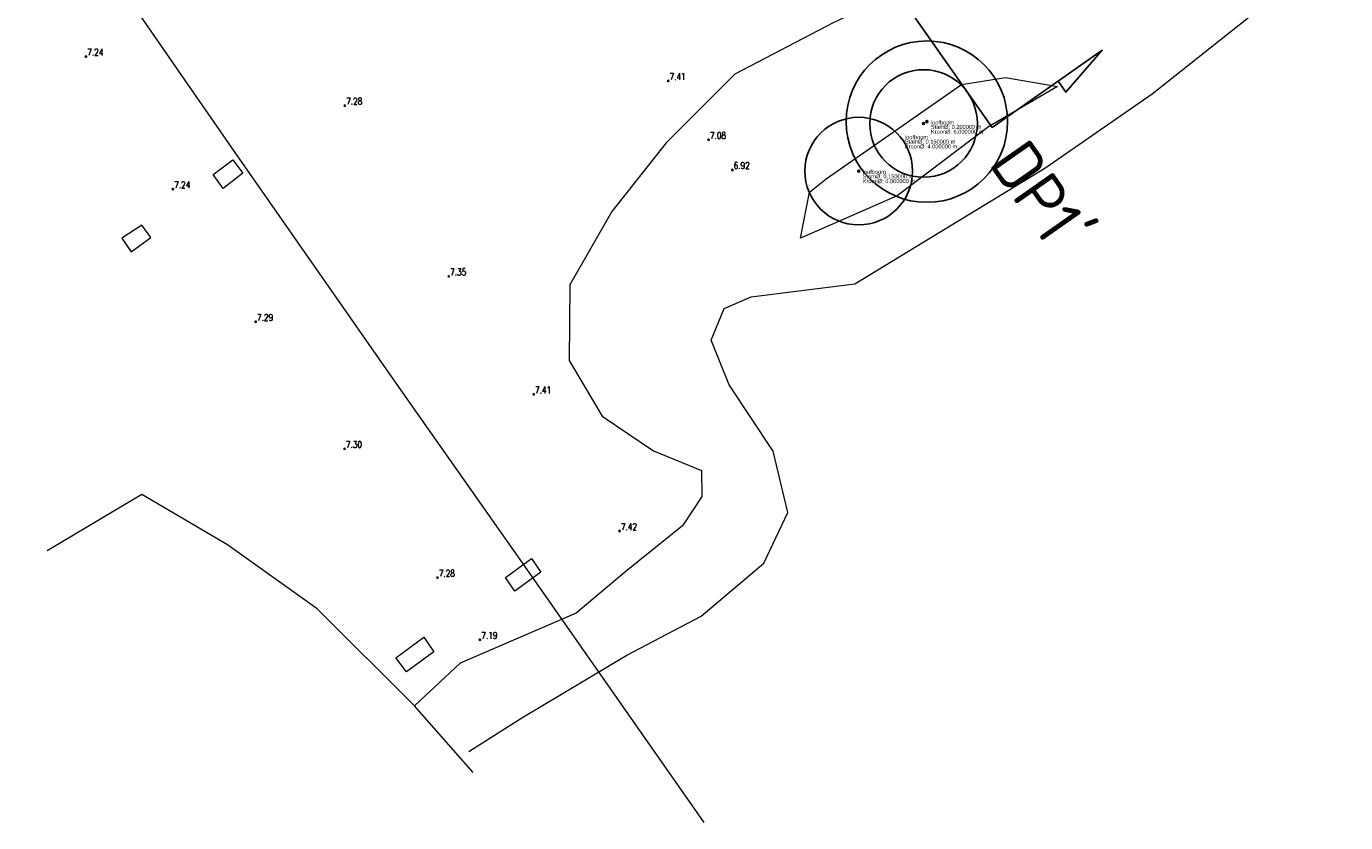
# Model space of a CAD drawing. Header units: metres. Extents: x 238236 to 238555, y 510830 to 510966.
# Tile 3 of 16: x 238317 to 238366, y 510830 to 510860. Entities that reach past the tile are written whole.
import ezdxf
from ezdxf.enums import TextEntityAlignment as Align

# ---------------------------------------------------------------- set-up
doc = ezdxf.new("R2010")
doc.units = ezdxf.units.M
doc.header["$LTSCALE"] = 0.5
doc.layers.get('0').update_dxf_attribs({"linetype": 'CONTINUOUS'})
doc.layers.add('B-ME-AL-PROFIELLOCATIE-S', color=7, linetype='CONTINUOUS')
for name, color, linetype, lineweight in [('B-ME-GR-BOOM-S', 90, 'CONTINUOUS', 25), ('B-ME-GR-BOOM_KROON', 90, 'CONTINUOUS', 25), ('B-ME-GW-WATERGANG_WATERLIJN-G', 150, 'CONTINUOUS', 18), ('B-WE-GW-WATERGANG_INSTEEK-G', 90, 'CONTINUOUS', 18), ('B-WE-IE-TERREINAFSCHEIDING_KUNSTMATIG_HEKWERK-G', 20, 'IE-TERREINAFSCHEIDING_KUNSTMATIG-SO', 18), ('B-WE-KW-KUNSTWERK_STEIGER-G', 170, 'CONTINUOUS', 18), ('B-WE-OG-BEBOUWING_OVERIG-G', 7, 'CONTINUOUS', 18), ('X-XX-AL-HOOGTELABEL-S', 7, 'CONTINUOUS', 25)]:
    doc.layers.add(name, color=color, linetype=linetype, lineweight=lineweight)
doc.styles.add('18_200', font='romans.shx', dxfattribs={"width": 0.8, "height": 0.36})
doc.styles.add('NLCS-ISO-ANNOTATIEF-T18', font='NLCS-ISO.ttf', dxfattribs={"height": 1.8})
doc.styles.add('NLCS-ISO-ANNOTATIVE-T18', font='NLCS-ISO.ttf', dxfattribs={"height": 1.8})
doc.styles.add('Stantec', font='arial.ttf')
doc.linetypes.add('IE-TERREINAFSCHEIDING_KUNSTMATIG-SO', pattern='A,4,[82,NLCS.SHX,S=0.75,R=90,X=0,Y=0],4,-2', length=10)

# ---------------------------------------------------------------- blocks, each defined once
blk = doc.blocks.new('Losse hoogte')
blk.add_circle((0, 0), 0.025)
at = {"style": '18_200', "width": 0.8}
blk.add_attdef('HOOGTE', (0.047, 0.036), '', height=0.25, dxfattribs=at)
blk = doc.blocks.new('SGR-BOOM_NUMMER-SO_60')
blk.add_circle((0, 0), 0.125)
blk.add_circle((0, 0), 0.125)
at = {"style": 'Stantec'}
for tag, p in [('BOOMSOORT', (0.5, -0.35)), ('STAMDIAMETER', (0.5, -0.9)), ('KROONDIAMETER', (0.5, -1.5))]:
    blk.add_attdef(tag, p, '', height=0.5, dxfattribs=at)
blk = doc.blocks.new('SGR-BOOM_KROONDIAMETER-SO')
blk.add_circle((0, 0), 0.5)
at = {"style": 'NLCS-ISO-ANNOTATIEF-T18', "flags": 1}
blk.add_attdef('KROONDIAMETER', (-0.0278, -0.1064), '', height=0.18, dxfattribs=at)
blk = doc.blocks.new('*U80')
blk.add_circle((0, 0), 0.125)
blk.add_circle((0, 0), 0.125)
at = {"style": 'Stantec'}
for tag, p in [('BOOMSOORT', (-2.31, -1.95)), ('STAMDIAMETER', (-2.31, -2.5)), ('KROONDIAMETER', (-2.31, -3.1))]:
    blk.add_attdef(tag, p, '', height=0.5, dxfattribs=at)
blk = doc.blocks.new('SAL-PROFIEL_LOCATIE_RECHTS-SO')
at = {"color": 0, "linetype": 'ByBlock', "lineweight": -2}
blk.add_lwpolyline([(0, 0), (0, 5), (0.5, 3), (0, 3)], dxfattribs=at)
at = {"color": 0, "linetype": 'ByBlock', "lineweight": -2, "style": 'NLCS-ISO-ANNOTATIVE-T18'}
blk.add_attdef('PROFNUMMER', text='', height=1.8, dxfattribs=at).set_placement((1, 0), align=Align.MIDDLE_LEFT)

msp = doc.modelspace()

# ---------------------------------------------------------------- linework, layer by layer
at = {"layer": 'B-ME-AL-PROFIELLOCATIE-S'}
msp.add_lwpolyline([(238296.062, 510936.536), (238352.665, 510855.893)], dxfattribs=at)
at = {"layer": 'B-ME-GW-WATERGANG_WATERLIJN-G'}
msp.add_polyline3d([(238333.224, 510832.692, 6.846), (238335.191, 510833.945, 6.844), (238339.097, 510836.268, 6.867), (238341.857, 510837.719, 6.782), (238344.186, 510839.69, 6.804), (238345.071, 510841.578, 6.8), (238344.53, 510843.857, 6.747), (238342.898, 510846.32, 6.725), (238342.223, 510847.99, 6.724), (238342.716, 510849.167, 6.843), (238343.719, 510849.595, 6.793), (238345.484, 510849.817, 6.807), (238347.566, 510850.082, 6.745), (238354.63, 510854.384, 6.858), (238358.612, 510857.144, 6.761), (238362.207, 510860.003, 6.783), (238364.683, 510863.12, 6.822), (238365.803, 510866.519, 6.835)], dxfattribs=at)
at = {"layer": 'B-WE-GW-WATERGANG_INSTEEK-G'}
for points in [[(238358.628, 510861.145, 7.156), (238354.201, 510861.83, 7.25), (238350.343, 510861.485, 7.212), (238346.755, 510859.782, 7.266), (238343.113, 510857.883, 7.279), (238340.552, 510855.32, 7.272), (238338.54, 510852.766, 7.184), (238336.973, 510850.041, 7.182), (238336.947, 510847.225, 7.273), (238338.183, 510845.156, 7.377), (238340.086, 510843.869, 7.4), (238341.865, 510843.141, 7.327), (238341.88, 510842.175, 7.323), (238341.161, 510841.087, 7.348), (238339.065, 510839.399, 7.338), (238337.214, 510837.831, 7.284), (238332.903, 510835.982, 7.149), (238331.199, 510834.385, 7.324)], [(238355.092, 510857.419, 7.109), (238352.531, 510855.92, 7.224), (238349.138, 510853.357, 7.262), (238345.553, 510851.782, 7.27), (238345.879, 510853.489, 7.222), (238346.496, 510853.991, 7.224), (238351.531, 510857.489, 7.194), (238353.162, 510857.755, 7.252), (238355.092, 510857.419, 7.109)]]:
    msp.add_polyline3d(points, dxfattribs=at)
at = {"layer": 'B-WE-IE-TERREINAFSCHEIDING_KUNSTMATIG_HEKWERK-G'}
msp.add_polyline3d([(238333.387, 510831.91, 6.689), (238331.199, 510834.385, 7.324), (238327.591, 510837.992, 7.478), (238324.256, 510840.375, 7.378), (238321.072, 510842.251, 7.303), (238317.551, 510840.158, 7.373)], dxfattribs=at)
at = {"layer": 'B-WE-KW-KUNSTWERK_STEIGER-G'}
msp.add_polyline3d([(238280.762, 510917.511, 10.54), (238281.857, 510915.957, 10.377), (238284.115, 510912.758, 10.383), (238288.941, 510905.866, 10.418), (238294.369, 510898.201, 10.473), (238299.467, 510890.899, 10.506), (238303.333, 510885.44, 10.538), (238308.085, 510878.51, 10.576), (238311.904, 510873.035, 10.606), (238319.338, 510862.472, 10.635), (238324.524, 510854.962, 10.702), (238330.678, 510846.14, 10.737), (238335.118, 510839.83, 10.776), (238341.952, 510830.046, 10.767)], dxfattribs=at)
at = {"layer": 'B-WE-OG-BEBOUWING_OVERIG-G', "color": 1}
for points in [[(238324.097, 510853.628, 7.31), (238323.719, 510854.152, 7.234), (238324.454, 510854.695, 7.266), (238324.821, 510854.198, 7.261)], [(238320.33, 510851.782, 7.354), (238320.671, 510851.277, 7.361), (238321.403, 510851.802, 7.281), (238321.077, 510852.269, 7.267)]]:
    msp.add_polyline3d(points, close=True, dxfattribs=at)
for points in [[(238334.93, 510838.652, 7.347), (238334.583, 510839.157, 7.4), (238335.548, 510839.867, 7.406), (238335.898, 510839.363, 7.28), (238334.93, 510838.652, 7.347)], [(238330.511, 510836.17, 7.432), (238331.552, 510836.945, 7.38), (238331.923, 510836.395, 7.629), (238330.905, 510835.653, 7.476), (238330.511, 510836.17, 7.432)]]:
    msp.add_polyline3d(points, dxfattribs=at)

# ---------------------------------------------------------------- block references
at = {"layer": 'B-ME-AL-PROFIELLOCATIE-S', "rotation": 305.0648636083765}
msp.add_blockref('SAL-PROFIEL_LOCATIE_RECHTS-SO', (238352.665, 510855.893), dxfattribs=at).add_auto_attribs({'PROFNUMMER': "DP1'"})
at = {"layer": 'B-ME-GR-BOOM-S', "xscale": 0.3, "yscale": 0.3, "zscale": 0.3}
for name, p, values in [('SGR-BOOM_NUMMER-SO_60', (238350.244, 510856.113, 7.332), {'BOOMSOORT': 'loofboom', 'KROONDIAMETER': 'KroonØ: 6.000000 m', 'STAMDIAMETER': 'StamØ: 0.200000 m'}), ('*U80', (238350.12, 510856.045, 7.33), {'BOOMSOORT': 'loofboom', 'KROONDIAMETER': 'KroonØ: 4.000000 m', 'STAMDIAMETER': 'StamØ: 0.150000 m'}), ('SGR-BOOM_NUMMER-SO_60', (238347.71, 510854.275, 7.409), {'BOOMSOORT': 'loofboom', 'KROONDIAMETER': 'KroonØ: 4.000000 m', 'STAMDIAMETER': 'StamØ: 0.150000 m'})]:
    msp.add_blockref(name, p, dxfattribs=at).add_auto_attribs(values)
at = {"layer": 'B-ME-GR-BOOM_KROON'}
for p, xscale, yscale, zscale in [((238350.244, 510856.113, 7.332), 6, 6, 6), ((238350.12, 510856.045, 7.33), 4, 4, 4), ((238347.71, 510854.275, 7.409), 4, 4, 4)]:
    msp.add_blockref('SGR-BOOM_KROONDIAMETER-SO', p, dxfattribs=dict(at, xscale=xscale, yscale=yscale, zscale=zscale))
at = {"layer": 'X-XX-AL-HOOGTELABEL-S'}
for p, values in [((238318.996, 510858.533, 7.236), {'HOOGTE': '7.24'}), ((238340.633, 510857.626, 7.406), {'HOOGTE': '7.41'}), ((238328.616, 510856.711, 7.28), {'HOOGTE': '7.28'}), ((238342.132, 510855.44, 7.075), {'HOOGTE': '7.08'}), ((238343.016, 510854.32, 6.917), {'HOOGTE': '6.92'}), ((238322.226, 510853.603, 7.242), {'HOOGTE': '7.24'}), ((238332.479, 510850.361, 7.351), {'HOOGTE': '7.35'}), ((238325.305, 510848.672, 7.294), {'HOOGTE': '7.29'}), ((238335.636, 510845.972, 7.413), {'HOOGTE': '7.41'}), ((238328.608, 510843.947, 7.304), {'HOOGTE': '7.30'}), ((238338.823, 510840.888, 7.424), {'HOOGTE': '7.42'}), ((238332.059, 510839.157, 7.281), {'HOOGTE': '7.28'}), ((238333.636, 510836.848, 7.188), {'HOOGTE': '7.19'})]:
    msp.add_blockref('Losse hoogte', p, dxfattribs=at).add_auto_attribs(values)

doc.saveas('drawing.dxf')
